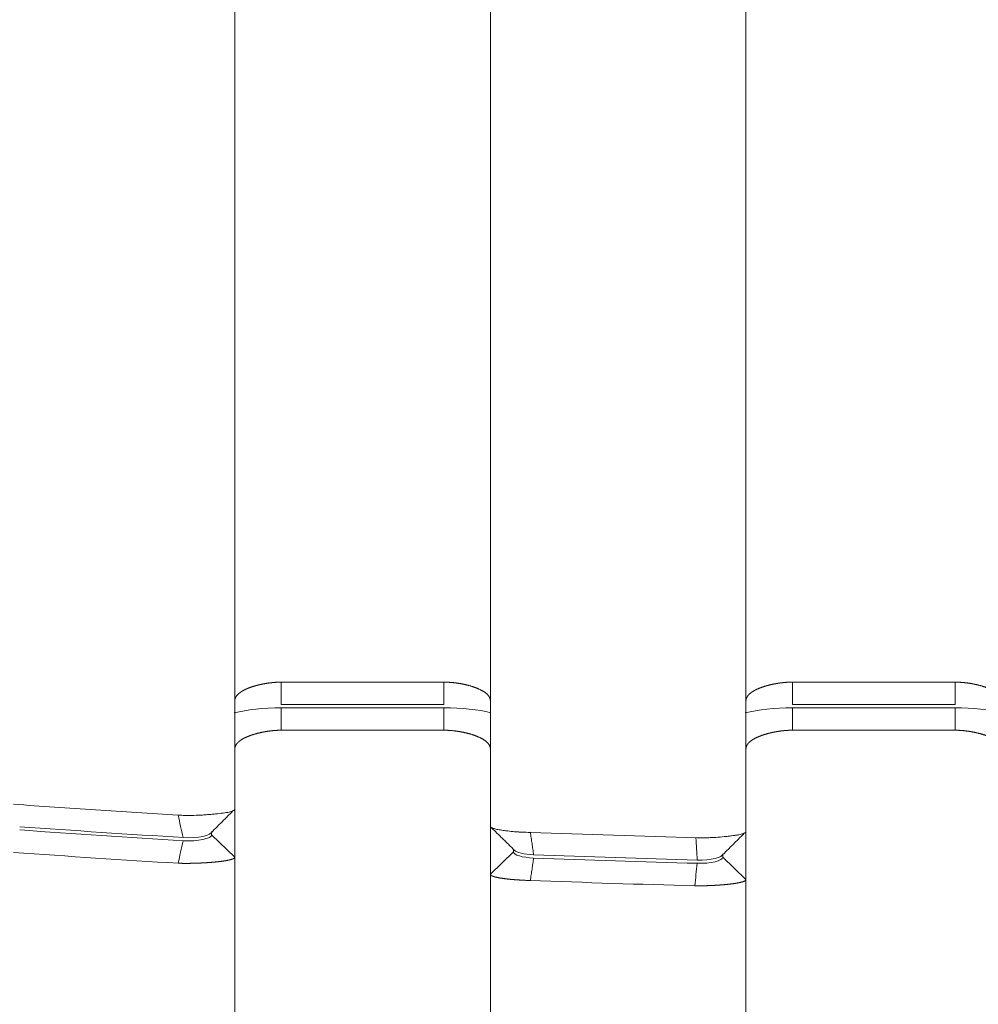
# Model space of a CAD drawing. Header units: millimetres. Extents: x 25069 to 61396, y 8621 to 21558.
# Tile 7 of 256: x 26574 to 26595, y 14600 to 14622. Entities that reach past the tile are written whole.
import ezdxf

# ---------------------------------------------------------------- set-up
doc = ezdxf.new("R2010")
doc.units = ezdxf.units.MM
doc.layers.add('9', color=7, linetype='Continuous')
doc.layers.add('dim', color=84, linetype='Continuous', lineweight=9)
doc.dimstyles.get("Standard").update_dxf_attribs({"dimtxt": 15, "dimasz": 5, "dimexe": 8, "dimexo": 5, "dimgap": 3, "dimtad": 0, "dimzin": 0, "dimdsep": 46, "dimtxsty": 'Standard', "dimblk": 'CLOSEDBLANK', "dimcen": 2, "dimclrd": 4, "dimclre": 3, "dimadec": 0, "dimazin": 0, "dimtfac": 1, "dimtofl": 0, "dimtmove": 0, "dimatfit": 3, "dimldrblk": 'CLOSEDBLANK', "dimfxl": 0, "dimtolj": 1, "dimtzin": 0, "dimarcsym": 0})

# ---------------------------------------------------------------- blocks, each defined once
blk = doc.blocks.new('_ClosedBlank')
at = {"color": 0, "linetype": 'ByBlock', "lineweight": -2}
for p, q in [((-1, 0.167), (0, 0)), ((-1, 0.167), (-1, -0.167)), ((0, 0), (-1, -0.167))]:
    blk.add_line(p, q, dxfattribs=at)
blk = doc.blocks.new('*D2')
at = {"layer": 'Defpoints', "color": 0, "lineweight": 18}
for p in [(26417.217, 15517.331), (26593.822, 15517.331), (26499.322, 14334.331)]:
    blk.add_point(p, dxfattribs=at)
at = {"layer": 'dim', "color": 3, "lineweight": -2}
for p, q in [((26593.322, 15517.331), (26416.717, 15517.331)), ((26498.822, 14334.331), (26416.717, 14334.331))]:
    blk.add_line(p, q, dxfattribs=at)
at = {"layer": 'dim', "color": 4, "lineweight": -2}
for p, q in [((26417.217, 15515.331), (26417.217, 14993.331)), ((26417.217, 14336.331), (26417.217, 14858.331))]:
    blk.add_line(p, q, dxfattribs=at)
at = {"layer": 'dim', "color": 4, "lineweight": -2, "xscale": 2, "yscale": 2, "zscale": 2}
for p, rotation in [((26417.217, 15517.331), 90), ((26417.217, 14334.331), 270)]:
    blk.add_blockref('_ClosedBlank', p, dxfattribs=dict(at, rotation=rotation))
at = {"layer": 'dim', "color": 0, "lineweight": 18, "insert": (26417.217, 14925.831), "char_height": 25, "attachment_point": 5, "rotation": 90}
blk.add_mtext('\\A1;1183.00', dxfattribs=at)

msp = doc.modelspace()

# ---------------------------------------------------------------- linework, layer by layer
at = {"layer": '9', "color": 7, "linetype": 'Continuous', "lineweight": 18}
for p, q in [((26579.072, 14676.731), (26579.072, 14604.568)), ((26584.572, 14604.199), (26584.572, 14676.731)), ((26590.072, 14676.731), (26590.072, 14604.085)), ((26580.072, 14607.298), (26583.572, 14607.298)), ((26591.072, 14607.298), (26594.572, 14607.298)), ((26583.572, 14606.815), (26580.072, 14606.815)), ((26580.072, 14606.746), (26583.572, 14606.746)), ((26580.072, 14606.263), (26580.072, 14606.746)), ((26583.572, 14606.263), (26583.572, 14606.746)), ((26594.572, 14606.815), (26591.072, 14606.815)), ((26591.072, 14606.263), (26591.072, 14606.746)), ((26591.072, 14606.746), (26594.572, 14606.746)), ((26594.572, 14606.263), (26594.572, 14606.746)), ((26583.572, 14606.263), (26580.072, 14606.263)), ((26594.572, 14606.263), (26591.072, 14606.263)), ((26579.072, 14604.568), (26579.072, 14603.532)), ((26584.572, 14603.164), (26584.572, 14604.199)), ((26578.572, 14604.015), (26578.572, 14604.067)), ((26579.072, 14603.532), (26578.572, 14604.015)), ((26590.072, 14604.085), (26590.072, 14603.05)), ((26579.072, 14603.532), (26579.072, 14485.831)), ((26584.572, 14603.164), (26585.072, 14603.647)), ((26585.072, 14603.697), (26585.072, 14603.647)), ((26589.572, 14603.533), (26589.572, 14603.584)), ((26590.072, 14603.05), (26589.572, 14603.533)), ((26584.572, 14485.831), (26584.572, 14603.164)), ((26590.072, 14603.05), (26590.072, 14485.831))]:
    msp.add_line(p, q, dxfattribs=at)
for centre, major_axis, start_param, end_param in [((26598.466, 14626.553), (89.69, 0), 4.441223, 4.481778), ((26598.431, 14626.416), (-89.429, 0), 1.299225, 1.339896), ((26598.362, 14626.455), (89.299, 0), 4.567869, 4.607625), ((26598.343, 14626.313), (-89.019, 0), 1.42604, 1.46592)]:
    msp.add_ellipse(centre, major_axis=major_axis, ratio=0.258819, start_param=start_param, end_param=end_param, dxfattribs=at)
for points, knots in [([(26579.072, 14606.896), (26579.072, 14606.898), (26579.072, 14606.902), (26579.072, 14606.908), (26579.073, 14606.914), (26579.073, 14606.92), (26579.074, 14606.926), (26579.076, 14606.932), (26579.077, 14606.938), (26579.079, 14606.944), (26579.081, 14606.95), (26579.083, 14606.955), (26579.085, 14606.961), (26579.088, 14606.967), (26579.091, 14606.972), (26579.094, 14606.978), (26579.097, 14606.983), (26579.1, 14606.989), (26579.104, 14606.994), (26579.107, 14607), (26579.111, 14607.005), (26579.115, 14607.01), (26579.12, 14607.015), (26579.124, 14607.02), (26579.129, 14607.026), (26579.133, 14607.031), (26579.138, 14607.036), (26579.144, 14607.041), (26579.149, 14607.046), (26579.154, 14607.05), (26579.16, 14607.055), (26579.166, 14607.06), (26579.172, 14607.065), (26579.178, 14607.069), (26579.184, 14607.074), (26579.19, 14607.079), (26579.197, 14607.083), (26579.203, 14607.088), (26579.21, 14607.092), (26579.217, 14607.096), (26579.224, 14607.101), (26579.231, 14607.105), (26579.238, 14607.109), (26579.246, 14607.114), (26579.253, 14607.118), (26579.261, 14607.122), (26579.268, 14607.126), (26579.276, 14607.13), (26579.284, 14607.134), (26579.292, 14607.138), (26579.3, 14607.142), (26579.308, 14607.146), (26579.317, 14607.149), (26579.325, 14607.153), (26579.334, 14607.157), (26579.342, 14607.16), (26579.351, 14607.164), (26579.359, 14607.168), (26579.368, 14607.171), (26579.377, 14607.174), (26579.386, 14607.178), (26579.395, 14607.181), (26579.404, 14607.185), (26579.413, 14607.188), (26579.422, 14607.191), (26579.431, 14607.194), (26579.441, 14607.197), (26579.45, 14607.2), (26579.459, 14607.203), (26579.469, 14607.206), (26579.478, 14607.209), (26579.487, 14607.212), (26579.497, 14607.215), (26579.507, 14607.218), (26579.516, 14607.221), (26579.526, 14607.223), (26579.535, 14607.226), (26579.545, 14607.228), (26579.555, 14607.231), (26579.564, 14607.233), (26579.574, 14607.236), (26579.584, 14607.238), (26579.594, 14607.241), (26579.603, 14607.243), (26579.613, 14607.245), (26579.623, 14607.247), (26579.633, 14607.25), (26579.643, 14607.252), (26579.652, 14607.254), (26579.662, 14607.256), (26579.672, 14607.258), (26579.682, 14607.26), (26579.692, 14607.262), (26579.701, 14607.263), (26579.711, 14607.265), (26579.721, 14607.267), (26579.731, 14607.269), (26579.74, 14607.27), (26579.75, 14607.272), (26579.76, 14607.273), (26579.77, 14607.275), (26579.779, 14607.276), (26579.789, 14607.278), (26579.798, 14607.279), (26579.808, 14607.281), (26579.818, 14607.282), (26579.827, 14607.283), (26579.837, 14607.284), (26579.846, 14607.285), (26579.856, 14607.286), (26579.865, 14607.287), (26579.875, 14607.288), (26579.884, 14607.289), (26579.893, 14607.29), (26579.903, 14607.291), (26579.912, 14607.292), (26579.921, 14607.293), (26579.93, 14607.293), (26579.94, 14607.294), (26579.949, 14607.295), (26579.958, 14607.295), (26579.967, 14607.296), (26579.976, 14607.296), (26579.985, 14607.296), (26579.994, 14607.297), (26580.002, 14607.297), (26580.011, 14607.297), (26580.02, 14607.298), (26580.029, 14607.298), (26580.037, 14607.298), (26580.046, 14607.298), (26580.055, 14607.298), (26580.063, 14607.298), (26580.069, 14607.298), (26580.072, 14607.298)], [0, 0, 0, 0, 0.010139, 0.020237, 0.030295, 0.040312, 0.050288, 0.060223, 0.070118, 0.079972, 0.089786, 0.099559, 0.109292, 0.118984, 0.128635, 0.138246, 0.147817, 0.157347, 0.166837, 0.176287, 0.185696, 0.195065, 0.204393, 0.213682, 0.22293, 0.232138, 0.241306, 0.250434, 0.259521, 0.268569, 0.277577, 0.286544, 0.295472, 0.304359, 0.313207, 0.322015, 0.330783, 0.339511, 0.3482, 0.356849, 0.365458, 0.374027, 0.382557, 0.391047, 0.399498, 0.407909, 0.416281, 0.424613, 0.432906, 0.44116, 0.449374, 0.457549, 0.465685, 0.473781, 0.481839, 0.489857, 0.497837, 0.505777, 0.513678, 0.521541, 0.529364, 0.537149, 0.544895, 0.552603, 0.560271, 0.567901, 0.575493, 0.583046, 0.59056, 0.598037, 0.605474, 0.612874, 0.620235, 0.627558, 0.634844, 0.642091, 0.6493, 0.656471, 0.663604, 0.670699, 0.677757, 0.684777, 0.691759, 0.698704, 0.705612, 0.712482, 0.719314, 0.72611, 0.732868, 0.739589, 0.746273, 0.752921, 0.759531, 0.766105, 0.772641, 0.779142, 0.785605, 0.792033, 0.798423, 0.804778, 0.811096, 0.817379, 0.823625, 0.829835, 0.83601, 0.842149, 0.848252, 0.85432, 0.860352, 0.866349, 0.872311, 0.878238, 0.88413, 0.889987, 0.895809, 0.901597, 0.90735, 0.913068, 0.918753, 0.924403, 0.930019, 0.935602, 0.941151, 0.946666, 0.952147, 0.957596, 0.963011, 0.968393, 0.973742, 0.979058, 0.984342, 0.989594, 0.994813, 1, 1, 1, 1]), ([(26583.572, 14607.298), (26583.577, 14607.298), (26583.587, 14607.298), (26583.602, 14607.298), (26583.617, 14607.298), (26583.632, 14607.297), (26583.648, 14607.297), (26583.663, 14607.296), (26583.679, 14607.295), (26583.695, 14607.294), (26583.711, 14607.293), (26583.728, 14607.292), (26583.744, 14607.291), (26583.76, 14607.289), (26583.777, 14607.288), (26583.793, 14607.286), (26583.81, 14607.284), (26583.827, 14607.282), (26583.844, 14607.279), (26583.861, 14607.277), (26583.878, 14607.274), (26583.895, 14607.272), (26583.912, 14607.269), (26583.929, 14607.266), (26583.947, 14607.263), (26583.964, 14607.259), (26583.981, 14607.256), (26583.998, 14607.252), (26584.016, 14607.249), (26584.033, 14607.245), (26584.05, 14607.241), (26584.067, 14607.236), (26584.084, 14607.232), (26584.101, 14607.228), (26584.118, 14607.223), (26584.135, 14607.218), (26584.152, 14607.213), (26584.169, 14607.208), (26584.185, 14607.203), (26584.202, 14607.198), (26584.218, 14607.192), (26584.234, 14607.186), (26584.25, 14607.181), (26584.266, 14607.175), (26584.281, 14607.169), (26584.296, 14607.162), (26584.311, 14607.156), (26584.326, 14607.149), (26584.341, 14607.143), (26584.355, 14607.136), (26584.369, 14607.129), (26584.382, 14607.122), (26584.396, 14607.115), (26584.409, 14607.107), (26584.421, 14607.1), (26584.433, 14607.092), (26584.445, 14607.084), (26584.457, 14607.076), (26584.468, 14607.068), (26584.478, 14607.06), (26584.488, 14607.051), (26584.498, 14607.043), (26584.507, 14607.034), (26584.515, 14607.025), (26584.523, 14607.016), (26584.531, 14607.007), (26584.537, 14606.997), (26584.544, 14606.988), (26584.549, 14606.978), (26584.555, 14606.969), (26584.559, 14606.959), (26584.563, 14606.949), (26584.566, 14606.938), (26584.568, 14606.928), (26584.57, 14606.917), (26584.571, 14606.907), (26584.571, 14606.9), (26584.572, 14606.896)], [0, 0, 0, 0, 0.009151, 0.018401, 0.027753, 0.037205, 0.046761, 0.056419, 0.066181, 0.076048, 0.08602, 0.096098, 0.106283, 0.116576, 0.126976, 0.137485, 0.148103, 0.158831, 0.16967, 0.180619, 0.19168, 0.202853, 0.214138, 0.225536, 0.237047, 0.248672, 0.260412, 0.272266, 0.284235, 0.29632, 0.30852, 0.320837, 0.333271, 0.345821, 0.358489, 0.371274, 0.384178, 0.3972, 0.41034, 0.4236, 0.436979, 0.450477, 0.464095, 0.477833, 0.491692, 0.505671, 0.519771, 0.533992, 0.548334, 0.562798, 0.577384, 0.592092, 0.606922, 0.621875, 0.63695, 0.652148, 0.667469, 0.682913, 0.698481, 0.714173, 0.729988, 0.745927, 0.761991, 0.778178, 0.794491, 0.810927, 0.827489, 0.844176, 0.860987, 0.877924, 0.894986, 0.912174, 0.929487, 0.946927, 0.964492, 0.982183, 1, 1, 1, 1]), ([(26590.072, 14606.896), (26590.072, 14606.898), (26590.072, 14606.902), (26590.072, 14606.908), (26590.073, 14606.914), (26590.073, 14606.92), (26590.074, 14606.926), (26590.076, 14606.932), (26590.077, 14606.938), (26590.079, 14606.944), (26590.081, 14606.95), (26590.083, 14606.955), (26590.085, 14606.961), (26590.088, 14606.967), (26590.091, 14606.972), (26590.094, 14606.978), (26590.097, 14606.983), (26590.1, 14606.989), (26590.104, 14606.994), (26590.107, 14607), (26590.111, 14607.005), (26590.115, 14607.01), (26590.12, 14607.015), (26590.124, 14607.02), (26590.129, 14607.026), (26590.133, 14607.031), (26590.138, 14607.036), (26590.144, 14607.041), (26590.149, 14607.046), (26590.154, 14607.05), (26590.16, 14607.055), (26590.166, 14607.06), (26590.172, 14607.065), (26590.178, 14607.069), (26590.184, 14607.074), (26590.19, 14607.079), (26590.197, 14607.083), (26590.203, 14607.088), (26590.21, 14607.092), (26590.217, 14607.096), (26590.224, 14607.101), (26590.231, 14607.105), (26590.238, 14607.109), (26590.246, 14607.114), (26590.253, 14607.118), (26590.261, 14607.122), (26590.268, 14607.126), (26590.276, 14607.13), (26590.284, 14607.134), (26590.292, 14607.138), (26590.3, 14607.142), (26590.308, 14607.146), (26590.317, 14607.149), (26590.325, 14607.153), (26590.334, 14607.157), (26590.342, 14607.16), (26590.351, 14607.164), (26590.359, 14607.168), (26590.368, 14607.171), (26590.377, 14607.174), (26590.386, 14607.178), (26590.395, 14607.181), (26590.404, 14607.185), (26590.413, 14607.188), (26590.422, 14607.191), (26590.431, 14607.194), (26590.441, 14607.197), (26590.45, 14607.2), (26590.459, 14607.203), (26590.469, 14607.206), (26590.478, 14607.209), (26590.487, 14607.212), (26590.497, 14607.215), (26590.507, 14607.218), (26590.516, 14607.221), (26590.526, 14607.223), (26590.535, 14607.226), (26590.545, 14607.228), (26590.555, 14607.231), (26590.564, 14607.233), (26590.574, 14607.236), (26590.584, 14607.238), (26590.594, 14607.241), (26590.603, 14607.243), (26590.613, 14607.245), (26590.623, 14607.247), (26590.633, 14607.25), (26590.643, 14607.252), (26590.652, 14607.254), (26590.662, 14607.256), (26590.672, 14607.258), (26590.682, 14607.26), (26590.692, 14607.262), (26590.701, 14607.263), (26590.711, 14607.265), (26590.721, 14607.267), (26590.731, 14607.269), (26590.74, 14607.27), (26590.75, 14607.272), (26590.76, 14607.273), (26590.77, 14607.275), (26590.779, 14607.276), (26590.789, 14607.278), (26590.798, 14607.279), (26590.808, 14607.281), (26590.818, 14607.282), (26590.827, 14607.283), (26590.837, 14607.284), (26590.846, 14607.285), (26590.856, 14607.286), (26590.865, 14607.287), (26590.875, 14607.288), (26590.884, 14607.289), (26590.893, 14607.29), (26590.903, 14607.291), (26590.912, 14607.292), (26590.921, 14607.293), (26590.93, 14607.293), (26590.94, 14607.294), (26590.949, 14607.295), (26590.958, 14607.295), (26590.967, 14607.296), (26590.976, 14607.296), (26590.985, 14607.296), (26590.994, 14607.297), (26591.002, 14607.297), (26591.011, 14607.297), (26591.02, 14607.298), (26591.029, 14607.298), (26591.037, 14607.298), (26591.046, 14607.298), (26591.055, 14607.298), (26591.063, 14607.298), (26591.069, 14607.298), (26591.072, 14607.298)], [0, 0, 0, 0, 0.010139, 0.020237, 0.030295, 0.040312, 0.050288, 0.060223, 0.070118, 0.079972, 0.089786, 0.099559, 0.109292, 0.118984, 0.128635, 0.138246, 0.147817, 0.157347, 0.166837, 0.176287, 0.185696, 0.195065, 0.204393, 0.213682, 0.22293, 0.232138, 0.241306, 0.250434, 0.259521, 0.268569, 0.277577, 0.286544, 0.295472, 0.304359, 0.313207, 0.322015, 0.330783, 0.339511, 0.3482, 0.356849, 0.365458, 0.374027, 0.382557, 0.391047, 0.399498, 0.407909, 0.416281, 0.424613, 0.432906, 0.44116, 0.449374, 0.457549, 0.465685, 0.473781, 0.481839, 0.489857, 0.497837, 0.505777, 0.513678, 0.521541, 0.529364, 0.537149, 0.544895, 0.552603, 0.560271, 0.567901, 0.575493, 0.583046, 0.59056, 0.598037, 0.605474, 0.612874, 0.620235, 0.627558, 0.634844, 0.642091, 0.6493, 0.656471, 0.663604, 0.670699, 0.677757, 0.684777, 0.691759, 0.698704, 0.705612, 0.712482, 0.719314, 0.72611, 0.732868, 0.739589, 0.746273, 0.752921, 0.759531, 0.766105, 0.772641, 0.779142, 0.785605, 0.792033, 0.798423, 0.804778, 0.811096, 0.817379, 0.823625, 0.829835, 0.83601, 0.842149, 0.848252, 0.85432, 0.860352, 0.866349, 0.872311, 0.878238, 0.88413, 0.889987, 0.895809, 0.901597, 0.90735, 0.913068, 0.918753, 0.924403, 0.930019, 0.935602, 0.941151, 0.946666, 0.952147, 0.957596, 0.963011, 0.968393, 0.973742, 0.979058, 0.984342, 0.989594, 0.994813, 1, 1, 1, 1]), ([(26594.572, 14607.298), (26594.577, 14607.298), (26594.587, 14607.298), (26594.602, 14607.298), (26594.617, 14607.298), (26594.632, 14607.297), (26594.648, 14607.297), (26594.663, 14607.296), (26594.679, 14607.295), (26594.695, 14607.294), (26594.711, 14607.293), (26594.728, 14607.292), (26594.744, 14607.291), (26594.76, 14607.289), (26594.777, 14607.288), (26594.793, 14607.286), (26594.81, 14607.284), (26594.827, 14607.282), (26594.844, 14607.279), (26594.861, 14607.277), (26594.878, 14607.274), (26594.895, 14607.272), (26594.912, 14607.269), (26594.929, 14607.266), (26594.947, 14607.263), (26594.964, 14607.259), (26594.981, 14607.256), (26594.998, 14607.252), (26595.016, 14607.249), (26595.033, 14607.245), (26595.05, 14607.241), (26595.067, 14607.236), (26595.084, 14607.232), (26595.101, 14607.228), (26595.118, 14607.223), (26595.135, 14607.218), (26595.152, 14607.213), (26595.169, 14607.208), (26595.185, 14607.203), (26595.202, 14607.198), (26595.218, 14607.192), (26595.234, 14607.186), (26595.25, 14607.181), (26595.266, 14607.175), (26595.281, 14607.169), (26595.296, 14607.162), (26595.311, 14607.156), (26595.326, 14607.149), (26595.341, 14607.143), (26595.355, 14607.136), (26595.369, 14607.129), (26595.382, 14607.122), (26595.396, 14607.115), (26595.409, 14607.107), (26595.421, 14607.1), (26595.433, 14607.092), (26595.445, 14607.084), (26595.457, 14607.076), (26595.468, 14607.068), (26595.478, 14607.06), (26595.488, 14607.051), (26595.498, 14607.043), (26595.507, 14607.034), (26595.515, 14607.025), (26595.523, 14607.016), (26595.531, 14607.007), (26595.537, 14606.997), (26595.544, 14606.988), (26595.549, 14606.978), (26595.555, 14606.969), (26595.559, 14606.959), (26595.563, 14606.949), (26595.566, 14606.938), (26595.568, 14606.928), (26595.57, 14606.917), (26595.571, 14606.907), (26595.571, 14606.9), (26595.572, 14606.896)], [0, 0, 0, 0, 0.009151, 0.018401, 0.027753, 0.037205, 0.046761, 0.056419, 0.066181, 0.076048, 0.08602, 0.096098, 0.106283, 0.116576, 0.126976, 0.137485, 0.148103, 0.158831, 0.16967, 0.180619, 0.19168, 0.202853, 0.214138, 0.225536, 0.237047, 0.248672, 0.260412, 0.272266, 0.284235, 0.29632, 0.30852, 0.320837, 0.333271, 0.345821, 0.358489, 0.371274, 0.384178, 0.3972, 0.41034, 0.4236, 0.436979, 0.450477, 0.464095, 0.477833, 0.491692, 0.505671, 0.519771, 0.533992, 0.548334, 0.562798, 0.577384, 0.592092, 0.606922, 0.621875, 0.63695, 0.652148, 0.667469, 0.682913, 0.698481, 0.714173, 0.729988, 0.745927, 0.761991, 0.778178, 0.794491, 0.810927, 0.827489, 0.844176, 0.860987, 0.877924, 0.894986, 0.912174, 0.929487, 0.946927, 0.964492, 0.982183, 1, 1, 1, 1]), ([(26580.072, 14606.263), (26580.069, 14606.263), (26580.063, 14606.263), (26580.055, 14606.263), (26580.046, 14606.263), (26580.037, 14606.263), (26580.029, 14606.263), (26580.02, 14606.262), (26580.011, 14606.262), (26580.002, 14606.262), (26579.994, 14606.262), (26579.985, 14606.261), (26579.976, 14606.261), (26579.967, 14606.26), (26579.958, 14606.26), (26579.949, 14606.259), (26579.94, 14606.259), (26579.93, 14606.258), (26579.921, 14606.257), (26579.912, 14606.257), (26579.903, 14606.256), (26579.893, 14606.255), (26579.884, 14606.254), (26579.875, 14606.253), (26579.865, 14606.252), (26579.856, 14606.251), (26579.846, 14606.25), (26579.837, 14606.249), (26579.827, 14606.248), (26579.818, 14606.247), (26579.808, 14606.245), (26579.798, 14606.244), (26579.789, 14606.243), (26579.779, 14606.241), (26579.77, 14606.24), (26579.76, 14606.238), (26579.75, 14606.237), (26579.74, 14606.235), (26579.731, 14606.233), (26579.721, 14606.232), (26579.711, 14606.23), (26579.701, 14606.228), (26579.692, 14606.226), (26579.682, 14606.224), (26579.672, 14606.223), (26579.662, 14606.221), (26579.652, 14606.219), (26579.643, 14606.216), (26579.633, 14606.214), (26579.623, 14606.212), (26579.613, 14606.21), (26579.603, 14606.208), (26579.594, 14606.205), (26579.584, 14606.203), (26579.574, 14606.201), (26579.564, 14606.198), (26579.555, 14606.196), (26579.545, 14606.193), (26579.535, 14606.191), (26579.526, 14606.188), (26579.516, 14606.185), (26579.507, 14606.182), (26579.497, 14606.18), (26579.487, 14606.177), (26579.478, 14606.174), (26579.469, 14606.171), (26579.459, 14606.168), (26579.45, 14606.165), (26579.441, 14606.162), (26579.431, 14606.159), (26579.422, 14606.156), (26579.413, 14606.153), (26579.404, 14606.149), (26579.395, 14606.146), (26579.386, 14606.143), (26579.377, 14606.139), (26579.368, 14606.136), (26579.359, 14606.132), (26579.351, 14606.129), (26579.342, 14606.125), (26579.334, 14606.121), (26579.325, 14606.118), (26579.317, 14606.114), (26579.308, 14606.11), (26579.3, 14606.106), (26579.292, 14606.103), (26579.284, 14606.099), (26579.276, 14606.095), (26579.268, 14606.091), (26579.261, 14606.087), (26579.253, 14606.082), (26579.246, 14606.078), (26579.238, 14606.074), (26579.231, 14606.07), (26579.224, 14606.066), (26579.217, 14606.061), (26579.21, 14606.057), (26579.203, 14606.052), (26579.197, 14606.048), (26579.19, 14606.043), (26579.184, 14606.039), (26579.178, 14606.034), (26579.172, 14606.029), (26579.166, 14606.025), (26579.16, 14606.02), (26579.154, 14606.015), (26579.149, 14606.01), (26579.144, 14606.005), (26579.138, 14606), (26579.133, 14605.995), (26579.129, 14605.99), (26579.124, 14605.985), (26579.12, 14605.98), (26579.115, 14605.975), (26579.111, 14605.97), (26579.107, 14605.964), (26579.104, 14605.959), (26579.1, 14605.954), (26579.097, 14605.948), (26579.094, 14605.943), (26579.091, 14605.937), (26579.088, 14605.931), (26579.085, 14605.926), (26579.083, 14605.92), (26579.081, 14605.914), (26579.079, 14605.909), (26579.077, 14605.903), (26579.076, 14605.897), (26579.074, 14605.891), (26579.073, 14605.885), (26579.073, 14605.879), (26579.072, 14605.873), (26579.072, 14605.867), (26579.072, 14605.863), (26579.072, 14605.861)], [0, 0, 0, 0, 0.005187, 0.010406, 0.015658, 0.020942, 0.026258, 0.031607, 0.036989, 0.042404, 0.047853, 0.053334, 0.058849, 0.064398, 0.069981, 0.075597, 0.081247, 0.086932, 0.09265, 0.098403, 0.104191, 0.110013, 0.11587, 0.121762, 0.127689, 0.133651, 0.139648, 0.14568, 0.151748, 0.157851, 0.16399, 0.170165, 0.176375, 0.182621, 0.188904, 0.195222, 0.201577, 0.207967, 0.214395, 0.220858, 0.227359, 0.233895, 0.240469, 0.247079, 0.253727, 0.260411, 0.267132, 0.27389, 0.280686, 0.287518, 0.294388, 0.301296, 0.308241, 0.315223, 0.322243, 0.329301, 0.336396, 0.343529, 0.3507, 0.357909, 0.365156, 0.372442, 0.379765, 0.387126, 0.394526, 0.401963, 0.40944, 0.416954, 0.424507, 0.432099, 0.439729, 0.447397, 0.455105, 0.462851, 0.470636, 0.478459, 0.486322, 0.494223, 0.502163, 0.510143, 0.518161, 0.526219, 0.534315, 0.542451, 0.550626, 0.55884, 0.567094, 0.575387, 0.583719, 0.592091, 0.600502, 0.608953, 0.617443, 0.625973, 0.634542, 0.643151, 0.6518, 0.660489, 0.669217, 0.677985, 0.686793, 0.695641, 0.704528, 0.713456, 0.722423, 0.731431, 0.740479, 0.749566, 0.758694, 0.767862, 0.77707, 0.786318, 0.795607, 0.804935, 0.814304, 0.823713, 0.833163, 0.842653, 0.852183, 0.861754, 0.871365, 0.881016, 0.890708, 0.900441, 0.910214, 0.920028, 0.929882, 0.939777, 0.949712, 0.959688, 0.969705, 0.979763, 0.989861, 1, 1, 1, 1]), ([(26584.572, 14605.861), (26584.571, 14605.864), (26584.571, 14605.872), (26584.57, 14605.882), (26584.568, 14605.893), (26584.566, 14605.903), (26584.563, 14605.913), (26584.559, 14605.923), (26584.555, 14605.933), (26584.549, 14605.943), (26584.544, 14605.953), (26584.537, 14605.962), (26584.531, 14605.971), (26584.523, 14605.981), (26584.515, 14605.99), (26584.507, 14605.999), (26584.498, 14606.007), (26584.488, 14606.016), (26584.478, 14606.024), (26584.468, 14606.033), (26584.457, 14606.041), (26584.445, 14606.049), (26584.433, 14606.057), (26584.421, 14606.064), (26584.409, 14606.072), (26584.396, 14606.079), (26584.382, 14606.087), (26584.369, 14606.094), (26584.355, 14606.101), (26584.341, 14606.108), (26584.326, 14606.114), (26584.311, 14606.121), (26584.296, 14606.127), (26584.281, 14606.133), (26584.266, 14606.139), (26584.25, 14606.145), (26584.234, 14606.151), (26584.218, 14606.157), (26584.202, 14606.162), (26584.185, 14606.168), (26584.169, 14606.173), (26584.152, 14606.178), (26584.135, 14606.183), (26584.118, 14606.188), (26584.101, 14606.192), (26584.084, 14606.197), (26584.067, 14606.201), (26584.05, 14606.205), (26584.033, 14606.209), (26584.016, 14606.213), (26583.998, 14606.217), (26583.981, 14606.221), (26583.964, 14606.224), (26583.947, 14606.227), (26583.929, 14606.23), (26583.912, 14606.234), (26583.895, 14606.236), (26583.878, 14606.239), (26583.861, 14606.242), (26583.844, 14606.244), (26583.827, 14606.246), (26583.81, 14606.248), (26583.793, 14606.25), (26583.777, 14606.252), (26583.76, 14606.254), (26583.744, 14606.255), (26583.728, 14606.257), (26583.711, 14606.258), (26583.695, 14606.259), (26583.679, 14606.26), (26583.663, 14606.261), (26583.648, 14606.262), (26583.632, 14606.262), (26583.617, 14606.262), (26583.602, 14606.263), (26583.587, 14606.263), (26583.577, 14606.263), (26583.572, 14606.263)], [0, 0, 0, 0, 0.017817, 0.035508, 0.053073, 0.070513, 0.087826, 0.105014, 0.122076, 0.139013, 0.155824, 0.172511, 0.189073, 0.205509, 0.221822, 0.238009, 0.254073, 0.270012, 0.285827, 0.301519, 0.317087, 0.332531, 0.347852, 0.36305, 0.378125, 0.393078, 0.407908, 0.422616, 0.437202, 0.451666, 0.466008, 0.480229, 0.494329, 0.508308, 0.522167, 0.535905, 0.549523, 0.563021, 0.5764, 0.58966, 0.6028, 0.615822, 0.628726, 0.641511, 0.654179, 0.666729, 0.679163, 0.69148, 0.70368, 0.715765, 0.727734, 0.739588, 0.751328, 0.762953, 0.774464, 0.785862, 0.797147, 0.80832, 0.819381, 0.83033, 0.841169, 0.851897, 0.862515, 0.873024, 0.883424, 0.893717, 0.903902, 0.91398, 0.923952, 0.933819, 0.943581, 0.953239, 0.962795, 0.972247, 0.981599, 0.990849, 1, 1, 1, 1]), ([(26591.072, 14606.263), (26591.069, 14606.263), (26591.063, 14606.263), (26591.055, 14606.263), (26591.046, 14606.263), (26591.037, 14606.263), (26591.029, 14606.263), (26591.02, 14606.262), (26591.011, 14606.262), (26591.002, 14606.262), (26590.994, 14606.262), (26590.985, 14606.261), (26590.976, 14606.261), (26590.967, 14606.26), (26590.958, 14606.26), (26590.949, 14606.259), (26590.94, 14606.259), (26590.93, 14606.258), (26590.921, 14606.257), (26590.912, 14606.257), (26590.903, 14606.256), (26590.893, 14606.255), (26590.884, 14606.254), (26590.875, 14606.253), (26590.865, 14606.252), (26590.856, 14606.251), (26590.846, 14606.25), (26590.837, 14606.249), (26590.827, 14606.248), (26590.818, 14606.247), (26590.808, 14606.245), (26590.798, 14606.244), (26590.789, 14606.243), (26590.779, 14606.241), (26590.77, 14606.24), (26590.76, 14606.238), (26590.75, 14606.237), (26590.74, 14606.235), (26590.731, 14606.233), (26590.721, 14606.232), (26590.711, 14606.23), (26590.701, 14606.228), (26590.692, 14606.226), (26590.682, 14606.224), (26590.672, 14606.223), (26590.662, 14606.221), (26590.652, 14606.219), (26590.643, 14606.216), (26590.633, 14606.214), (26590.623, 14606.212), (26590.613, 14606.21), (26590.603, 14606.208), (26590.594, 14606.205), (26590.584, 14606.203), (26590.574, 14606.201), (26590.564, 14606.198), (26590.555, 14606.196), (26590.545, 14606.193), (26590.535, 14606.191), (26590.526, 14606.188), (26590.516, 14606.185), (26590.507, 14606.182), (26590.497, 14606.18), (26590.487, 14606.177), (26590.478, 14606.174), (26590.469, 14606.171), (26590.459, 14606.168), (26590.45, 14606.165), (26590.441, 14606.162), (26590.431, 14606.159), (26590.422, 14606.156), (26590.413, 14606.153), (26590.404, 14606.149), (26590.395, 14606.146), (26590.386, 14606.143), (26590.377, 14606.139), (26590.368, 14606.136), (26590.359, 14606.132), (26590.351, 14606.129), (26590.342, 14606.125), (26590.334, 14606.121), (26590.325, 14606.118), (26590.317, 14606.114), (26590.308, 14606.11), (26590.3, 14606.106), (26590.292, 14606.103), (26590.284, 14606.099), (26590.276, 14606.095), (26590.268, 14606.091), (26590.261, 14606.087), (26590.253, 14606.082), (26590.246, 14606.078), (26590.238, 14606.074), (26590.231, 14606.07), (26590.224, 14606.066), (26590.217, 14606.061), (26590.21, 14606.057), (26590.203, 14606.052), (26590.197, 14606.048), (26590.19, 14606.043), (26590.184, 14606.039), (26590.178, 14606.034), (26590.172, 14606.029), (26590.166, 14606.025), (26590.16, 14606.02), (26590.154, 14606.015), (26590.149, 14606.01), (26590.144, 14606.005), (26590.138, 14606), (26590.133, 14605.995), (26590.129, 14605.99), (26590.124, 14605.985), (26590.12, 14605.98), (26590.115, 14605.975), (26590.111, 14605.97), (26590.107, 14605.964), (26590.104, 14605.959), (26590.1, 14605.954), (26590.097, 14605.948), (26590.094, 14605.943), (26590.091, 14605.937), (26590.088, 14605.931), (26590.085, 14605.926), (26590.083, 14605.92), (26590.081, 14605.914), (26590.079, 14605.909), (26590.077, 14605.903), (26590.076, 14605.897), (26590.074, 14605.891), (26590.073, 14605.885), (26590.073, 14605.879), (26590.072, 14605.873), (26590.072, 14605.867), (26590.072, 14605.863), (26590.072, 14605.861)], [0, 0, 0, 0, 0.005187, 0.010406, 0.015658, 0.020942, 0.026258, 0.031607, 0.036989, 0.042404, 0.047853, 0.053334, 0.058849, 0.064398, 0.069981, 0.075597, 0.081247, 0.086932, 0.09265, 0.098403, 0.104191, 0.110013, 0.11587, 0.121762, 0.127689, 0.133651, 0.139648, 0.14568, 0.151748, 0.157851, 0.16399, 0.170165, 0.176375, 0.182621, 0.188904, 0.195222, 0.201577, 0.207967, 0.214395, 0.220858, 0.227359, 0.233895, 0.240469, 0.247079, 0.253727, 0.260411, 0.267132, 0.27389, 0.280686, 0.287518, 0.294388, 0.301296, 0.308241, 0.315223, 0.322243, 0.329301, 0.336396, 0.343529, 0.3507, 0.357909, 0.365156, 0.372442, 0.379765, 0.387126, 0.394526, 0.401963, 0.40944, 0.416954, 0.424507, 0.432099, 0.439729, 0.447397, 0.455105, 0.462851, 0.470636, 0.478459, 0.486322, 0.494223, 0.502163, 0.510143, 0.518161, 0.526219, 0.534315, 0.542451, 0.550626, 0.55884, 0.567094, 0.575387, 0.583719, 0.592091, 0.600502, 0.608953, 0.617443, 0.625973, 0.634542, 0.643151, 0.6518, 0.660489, 0.669217, 0.677985, 0.686793, 0.695641, 0.704528, 0.713456, 0.722423, 0.731431, 0.740479, 0.749566, 0.758694, 0.767862, 0.77707, 0.786318, 0.795607, 0.804935, 0.814304, 0.823713, 0.833163, 0.842653, 0.852183, 0.861754, 0.871365, 0.881016, 0.890708, 0.900441, 0.910214, 0.920028, 0.929882, 0.939777, 0.949712, 0.959688, 0.969705, 0.979763, 0.989861, 1, 1, 1, 1]), ([(26595.572, 14605.861), (26595.571, 14605.864), (26595.571, 14605.872), (26595.57, 14605.882), (26595.568, 14605.893), (26595.566, 14605.903), (26595.563, 14605.913), (26595.559, 14605.923), (26595.555, 14605.933), (26595.549, 14605.943), (26595.544, 14605.953), (26595.537, 14605.962), (26595.531, 14605.971), (26595.523, 14605.981), (26595.515, 14605.99), (26595.507, 14605.999), (26595.498, 14606.007), (26595.488, 14606.016), (26595.478, 14606.024), (26595.468, 14606.033), (26595.457, 14606.041), (26595.445, 14606.049), (26595.433, 14606.057), (26595.421, 14606.064), (26595.409, 14606.072), (26595.396, 14606.079), (26595.382, 14606.087), (26595.369, 14606.094), (26595.355, 14606.101), (26595.341, 14606.108), (26595.326, 14606.114), (26595.311, 14606.121), (26595.296, 14606.127), (26595.281, 14606.133), (26595.266, 14606.139), (26595.25, 14606.145), (26595.234, 14606.151), (26595.218, 14606.157), (26595.202, 14606.162), (26595.185, 14606.168), (26595.169, 14606.173), (26595.152, 14606.178), (26595.135, 14606.183), (26595.118, 14606.188), (26595.101, 14606.192), (26595.084, 14606.197), (26595.067, 14606.201), (26595.05, 14606.205), (26595.033, 14606.209), (26595.016, 14606.213), (26594.998, 14606.217), (26594.981, 14606.221), (26594.964, 14606.224), (26594.947, 14606.227), (26594.929, 14606.23), (26594.912, 14606.234), (26594.895, 14606.236), (26594.878, 14606.239), (26594.861, 14606.242), (26594.844, 14606.244), (26594.827, 14606.246), (26594.81, 14606.248), (26594.793, 14606.25), (26594.777, 14606.252), (26594.76, 14606.254), (26594.744, 14606.255), (26594.728, 14606.257), (26594.711, 14606.258), (26594.695, 14606.259), (26594.679, 14606.26), (26594.663, 14606.261), (26594.648, 14606.262), (26594.632, 14606.262), (26594.617, 14606.262), (26594.602, 14606.263), (26594.587, 14606.263), (26594.577, 14606.263), (26594.572, 14606.263)], [0, 0, 0, 0, 0.017817, 0.035508, 0.053073, 0.070513, 0.087826, 0.105014, 0.122076, 0.139013, 0.155824, 0.172511, 0.189073, 0.205509, 0.221822, 0.238009, 0.254073, 0.270012, 0.285827, 0.301519, 0.317087, 0.332531, 0.347852, 0.36305, 0.378125, 0.393078, 0.407908, 0.422616, 0.437202, 0.451666, 0.466008, 0.480229, 0.494329, 0.508308, 0.522167, 0.535905, 0.549523, 0.563021, 0.5764, 0.58966, 0.6028, 0.615822, 0.628726, 0.641511, 0.654179, 0.666729, 0.679163, 0.69148, 0.70368, 0.715765, 0.727734, 0.739588, 0.751328, 0.762953, 0.774464, 0.785862, 0.797147, 0.80832, 0.819381, 0.83033, 0.841169, 0.851897, 0.862515, 0.873024, 0.883424, 0.893717, 0.903902, 0.91398, 0.923952, 0.933819, 0.943581, 0.953239, 0.962795, 0.972247, 0.981599, 0.990849, 1, 1, 1, 1]), ([(26577.85, 14604.437), (26577.887, 14604.435), (26577.924, 14604.433), (26577.999, 14604.431), (26578.036, 14604.43), (26578.15, 14604.43), (26578.224, 14604.432), (26578.316, 14604.436), (26578.334, 14604.437), (26578.37, 14604.439), (26578.388, 14604.44), (26578.441, 14604.444), (26578.51, 14604.449), (26578.575, 14604.454), (26578.638, 14604.46), (26578.669, 14604.463), (26578.756, 14604.473), (26578.809, 14604.479), (26578.878, 14604.49), (26578.9, 14604.493), (26578.94, 14604.5), (26578.975, 14604.508), (26579.004, 14604.516), (26579.028, 14604.525), (26579.039, 14604.529), (26579.063, 14604.544), (26579.072, 14604.555), (26579.072, 14604.568)], [0, 0, 0, 0, 0.0625, 0.0625, 0.125, 0.125, 0.25, 0.25, 0.28125, 0.28125, 0.3125, 0.3125, 0.375, 0.4375, 0.4375, 0.5, 0.5, 0.625, 0.625, 0.6875, 0.6875, 0.75, 0.8125, 0.8125, 0.875, 0.875, 1, 1, 1, 1]), ([(26584.572, 14604.199), (26584.572, 14604.194), (26584.574, 14604.188), (26584.578, 14604.181), (26584.582, 14604.177), (26584.585, 14604.175), (26584.598, 14604.166), (26584.614, 14604.158), (26584.645, 14604.148), (26584.656, 14604.144), (26584.682, 14604.138), (26584.696, 14604.134), (26584.742, 14604.125), (26584.777, 14604.119), (26584.835, 14604.11), (26584.856, 14604.107), (26584.888, 14604.102), (26584.899, 14604.101), (26584.921, 14604.098), (26584.933, 14604.097), (26584.991, 14604.09), (26585.04, 14604.085), (26585.119, 14604.078), (26585.145, 14604.076), (26585.187, 14604.074), (26585.201, 14604.073), (26585.229, 14604.071), (26585.243, 14604.071), (26585.314, 14604.068), (26585.373, 14604.066), (26585.432, 14604.066)], [0, 0, 0, 0, 0.0625, 0.09375, 0.09375, 0.125, 0.125, 0.25, 0.25, 0.3125, 0.3125, 0.375, 0.375, 0.5, 0.5, 0.5625, 0.5625, 0.59375, 0.59375, 0.625, 0.625, 0.75, 0.75, 0.8125, 0.8125, 0.84375, 0.84375, 0.875, 0.875, 1, 1, 1, 1]), ([(26589.021, 14603.95), (26589.089, 14603.948), (26589.157, 14603.949), (26589.241, 14603.951), (26589.257, 14603.951), (26589.291, 14603.952), (26589.307, 14603.953), (26589.357, 14603.955), (26589.389, 14603.957), (26589.484, 14603.963), (26589.545, 14603.968), (26589.617, 14603.975), (26589.631, 14603.976), (26589.659, 14603.979), (26589.7, 14603.983), (26589.763, 14603.991), (26589.81, 14603.997), (26589.843, 14604.002), (26589.853, 14604.004), (26589.874, 14604.007), (26589.884, 14604.008), (26589.932, 14604.017), (26589.965, 14604.024), (26589.998, 14604.033), (26590.004, 14604.035), (26590.016, 14604.039), (26590.021, 14604.041), (26590.036, 14604.047), (26590.045, 14604.051), (26590.065, 14604.064), (26590.072, 14604.074), (26590.072, 14604.085)], [0, 0, 0, 0, 0.125, 0.125, 0.15625, 0.15625, 0.1875, 0.1875, 0.25, 0.25, 0.375, 0.375, 0.40625, 0.40625, 0.4375, 0.5, 0.5625, 0.5625, 0.59375, 0.59375, 0.625, 0.625, 0.75, 0.75, 0.78125, 0.78125, 0.8125, 0.8125, 0.875, 0.875, 1, 1, 1, 1]), ([(26579.072, 14603.532), (26579.072, 14603.532), (26579.071, 14603.53), (26579.071, 14603.528), (26579.071, 14603.526), (26579.07, 14603.524), (26579.069, 14603.522), (26579.067, 14603.52), (26579.066, 14603.518), (26579.064, 14603.516), (26579.062, 14603.514), (26579.06, 14603.512), (26579.057, 14603.51), (26579.055, 14603.508), (26579.052, 14603.506), (26579.049, 14603.505), (26579.045, 14603.503), (26579.042, 14603.501), (26579.038, 14603.499), (26579.034, 14603.497), (26579.03, 14603.495), (26579.026, 14603.494), (26579.021, 14603.492), (26579.017, 14603.49), (26579.012, 14603.488), (26579.007, 14603.487), (26579.002, 14603.485), (26578.996, 14603.483), (26578.991, 14603.482), (26578.985, 14603.48), (26578.979, 14603.478), (26578.973, 14603.477), (26578.966, 14603.475), (26578.96, 14603.474), (26578.953, 14603.472), (26578.947, 14603.471), (26578.94, 14603.469), (26578.933, 14603.468), (26578.926, 14603.466), (26578.918, 14603.465), (26578.911, 14603.463), (26578.903, 14603.462), (26578.895, 14603.46), (26578.888, 14603.459), (26578.88, 14603.457), (26578.872, 14603.456), (26578.863, 14603.455), (26578.855, 14603.453), (26578.846, 14603.452), (26578.838, 14603.451), (26578.829, 14603.449), (26578.82, 14603.448), (26578.812, 14603.447), (26578.803, 14603.446), (26578.793, 14603.444), (26578.784, 14603.443), (26578.775, 14603.442), (26578.766, 14603.441), (26578.756, 14603.44), (26578.747, 14603.438), (26578.737, 14603.437), (26578.727, 14603.436), (26578.718, 14603.435), (26578.708, 14603.434), (26578.698, 14603.433), (26578.688, 14603.432), (26578.678, 14603.431), (26578.668, 14603.43), (26578.658, 14603.429), (26578.647, 14603.428), (26578.637, 14603.427), (26578.627, 14603.426), (26578.616, 14603.425), (26578.606, 14603.424), (26578.596, 14603.423), (26578.585, 14603.422), (26578.575, 14603.421), (26578.564, 14603.421), (26578.553, 14603.42), (26578.543, 14603.419), (26578.532, 14603.418), (26578.521, 14603.417), (26578.511, 14603.417), (26578.5, 14603.416), (26578.489, 14603.415), (26578.479, 14603.414), (26578.468, 14603.414), (26578.457, 14603.413), (26578.446, 14603.412), (26578.435, 14603.412), (26578.425, 14603.411), (26578.414, 14603.41), (26578.403, 14603.41), (26578.392, 14603.409), (26578.381, 14603.409), (26578.371, 14603.408), (26578.36, 14603.407), (26578.349, 14603.407), (26578.338, 14603.406), (26578.327, 14603.406), (26578.317, 14603.405), (26578.306, 14603.405), (26578.295, 14603.405), (26578.284, 14603.404), (26578.274, 14603.404), (26578.263, 14603.403), (26578.252, 14603.403), (26578.242, 14603.403), (26578.231, 14603.402), (26578.221, 14603.402), (26578.21, 14603.402), (26578.2, 14603.401), (26578.189, 14603.401), (26578.179, 14603.401), (26578.168, 14603.401), (26578.158, 14603.4), (26578.147, 14603.4), (26578.137, 14603.4), (26578.127, 14603.4), (26578.117, 14603.4), (26578.106, 14603.399), (26578.096, 14603.399), (26578.086, 14603.399), (26578.076, 14603.399), (26578.066, 14603.399), (26578.056, 14603.399), (26578.046, 14603.399), (26578.036, 14603.399), (26578.027, 14603.399), (26578.017, 14603.399), (26578.007, 14603.399), (26577.997, 14603.399), (26577.988, 14603.399), (26577.978, 14603.399), (26577.969, 14603.399), (26577.959, 14603.399), (26577.95, 14603.399), (26577.94, 14603.399), (26577.931, 14603.4), (26577.922, 14603.4), (26577.913, 14603.4), (26577.904, 14603.4), (26577.895, 14603.4), (26577.886, 14603.401), (26577.877, 14603.401), (26577.868, 14603.401), (26577.859, 14603.401), (26577.853, 14603.402), (26577.85, 14603.402)], [0, 0, 0, 0, 0.00875, 0.017473, 0.02617, 0.03484, 0.043484, 0.052101, 0.060692, 0.069256, 0.077794, 0.086305, 0.094791, 0.103249, 0.111681, 0.120087, 0.128466, 0.136819, 0.145146, 0.153446, 0.161719, 0.169967, 0.178187, 0.186382, 0.19455, 0.202691, 0.210807, 0.218896, 0.226958, 0.234994, 0.243004, 0.250987, 0.258944, 0.266875, 0.27478, 0.282658, 0.290509, 0.298335, 0.306134, 0.313906, 0.321653, 0.329373, 0.337067, 0.344734, 0.352375, 0.35999, 0.367579, 0.375141, 0.382677, 0.390187, 0.39767, 0.405128, 0.412559, 0.419963, 0.427342, 0.434694, 0.44202, 0.44932, 0.456594, 0.463841, 0.471063, 0.478258, 0.485427, 0.492569, 0.499686, 0.506776, 0.51384, 0.520878, 0.52789, 0.534876, 0.541836, 0.548769, 0.555677, 0.562558, 0.569413, 0.576242, 0.583045, 0.589822, 0.596573, 0.603298, 0.609997, 0.61667, 0.623316, 0.629937, 0.636532, 0.6431, 0.649643, 0.656159, 0.66265, 0.669115, 0.675553, 0.681966, 0.688353, 0.694714, 0.701049, 0.707358, 0.713641, 0.719898, 0.726129, 0.732335, 0.738514, 0.744668, 0.750796, 0.756898, 0.762974, 0.769025, 0.775049, 0.781048, 0.787021, 0.792968, 0.79889, 0.804786, 0.810656, 0.8165, 0.822318, 0.828111, 0.833878, 0.83962, 0.845336, 0.851026, 0.856691, 0.86233, 0.867943, 0.873531, 0.879093, 0.88463, 0.890141, 0.895626, 0.901086, 0.906521, 0.91193, 0.917313, 0.922672, 0.928004, 0.933311, 0.938593, 0.94385, 0.949081, 0.954287, 0.959467, 0.964622, 0.969752, 0.974856, 0.979935, 0.984989, 0.990018, 0.995022, 1, 1, 1, 1]), ([(26585.432, 14603.031), (26585.427, 14603.031), (26585.417, 14603.031), (26585.402, 14603.031), (26585.386, 14603.032), (26585.371, 14603.032), (26585.355, 14603.033), (26585.339, 14603.033), (26585.323, 14603.034), (26585.307, 14603.035), (26585.291, 14603.035), (26585.275, 14603.036), (26585.258, 14603.037), (26585.242, 14603.038), (26585.225, 14603.039), (26585.209, 14603.04), (26585.192, 14603.041), (26585.175, 14603.042), (26585.158, 14603.043), (26585.141, 14603.044), (26585.124, 14603.045), (26585.107, 14603.046), (26585.091, 14603.048), (26585.074, 14603.049), (26585.057, 14603.051), (26585.04, 14603.052), (26585.023, 14603.054), (26585.006, 14603.055), (26584.99, 14603.057), (26584.973, 14603.059), (26584.956, 14603.06), (26584.94, 14603.062), (26584.924, 14603.064), (26584.908, 14603.066), (26584.892, 14603.068), (26584.876, 14603.07), (26584.86, 14603.072), (26584.845, 14603.074), (26584.83, 14603.077), (26584.815, 14603.079), (26584.8, 14603.081), (26584.785, 14603.083), (26584.771, 14603.086), (26584.758, 14603.088), (26584.744, 14603.091), (26584.731, 14603.093), (26584.718, 14603.096), (26584.706, 14603.099), (26584.694, 14603.101), (26584.682, 14603.104), (26584.671, 14603.107), (26584.661, 14603.11), (26584.651, 14603.113), (26584.641, 14603.116), (26584.632, 14603.119), (26584.624, 14603.122), (26584.616, 14603.125), (26584.608, 14603.128), (26584.602, 14603.132), (26584.595, 14603.135), (26584.59, 14603.138), (26584.585, 14603.142), (26584.581, 14603.145), (26584.578, 14603.149), (26584.575, 14603.152), (26584.573, 14603.156), (26584.572, 14603.16), (26584.572, 14603.162), (26584.572, 14603.164)], [0, 0, 0, 0, 0.010613, 0.021364, 0.032254, 0.043282, 0.054448, 0.065753, 0.077197, 0.088779, 0.1005, 0.11236, 0.12436, 0.136498, 0.148775, 0.161192, 0.173748, 0.186444, 0.199278, 0.212253, 0.225367, 0.238621, 0.252014, 0.265547, 0.27922, 0.293033, 0.306986, 0.321078, 0.335311, 0.349684, 0.364197, 0.37885, 0.393643, 0.408577, 0.42365, 0.438865, 0.454219, 0.469714, 0.485349, 0.501125, 0.517041, 0.533098, 0.549296, 0.565634, 0.582112, 0.598732, 0.615492, 0.632393, 0.649434, 0.666617, 0.68394, 0.701404, 0.719008, 0.736754, 0.754641, 0.772668, 0.790837, 0.809146, 0.827597, 0.846188, 0.864921, 0.883795, 0.902809, 0.921965, 0.941262, 0.9607, 0.98028, 1, 1, 1, 1]), ([(26590.072, 14603.05), (26590.072, 14603.049), (26590.071, 14603.048), (26590.071, 14603.046), (26590.07, 14603.044), (26590.07, 14603.041), (26590.068, 14603.039), (26590.067, 14603.037), (26590.065, 14603.035), (26590.063, 14603.033), (26590.061, 14603.031), (26590.059, 14603.029), (26590.056, 14603.027), (26590.053, 14603.025), (26590.05, 14603.023), (26590.047, 14603.021), (26590.043, 14603.019), (26590.04, 14603.017), (26590.036, 14603.016), (26590.032, 14603.014), (26590.027, 14603.012), (26590.023, 14603.01), (26590.018, 14603.008), (26590.013, 14603.006), (26590.008, 14603.005), (26590.002, 14603.003), (26589.997, 14603.001), (26589.991, 14602.999), (26589.985, 14602.998), (26589.979, 14602.996), (26589.973, 14602.994), (26589.966, 14602.993), (26589.96, 14602.991), (26589.953, 14602.989), (26589.946, 14602.988), (26589.939, 14602.986), (26589.931, 14602.985), (26589.924, 14602.983), (26589.917, 14602.982), (26589.909, 14602.98), (26589.901, 14602.978), (26589.893, 14602.977), (26589.885, 14602.976), (26589.877, 14602.974), (26589.868, 14602.973), (26589.86, 14602.971), (26589.851, 14602.97), (26589.843, 14602.969), (26589.834, 14602.967), (26589.825, 14602.966), (26589.816, 14602.964), (26589.807, 14602.963), (26589.797, 14602.962), (26589.788, 14602.961), (26589.779, 14602.959), (26589.769, 14602.958), (26589.76, 14602.957), (26589.75, 14602.956), (26589.74, 14602.955), (26589.73, 14602.953), (26589.721, 14602.952), (26589.711, 14602.951), (26589.701, 14602.95), (26589.69, 14602.949), (26589.68, 14602.948), (26589.67, 14602.947), (26589.66, 14602.946), (26589.65, 14602.945), (26589.639, 14602.944), (26589.629, 14602.943), (26589.618, 14602.942), (26589.608, 14602.941), (26589.597, 14602.94), (26589.587, 14602.939), (26589.576, 14602.938), (26589.566, 14602.937), (26589.555, 14602.936), (26589.544, 14602.936), (26589.534, 14602.935), (26589.523, 14602.934), (26589.512, 14602.933), (26589.501, 14602.932), (26589.491, 14602.932), (26589.48, 14602.931), (26589.469, 14602.93), (26589.458, 14602.929), (26589.447, 14602.929), (26589.437, 14602.928), (26589.426, 14602.927), (26589.415, 14602.927), (26589.404, 14602.926), (26589.394, 14602.926), (26589.383, 14602.925), (26589.372, 14602.925), (26589.361, 14602.924), (26589.351, 14602.923), (26589.34, 14602.923), (26589.329, 14602.922), (26589.319, 14602.922), (26589.308, 14602.922), (26589.297, 14602.921), (26589.287, 14602.921), (26589.276, 14602.92), (26589.266, 14602.92), (26589.255, 14602.92), (26589.245, 14602.919), (26589.234, 14602.919), (26589.224, 14602.919), (26589.214, 14602.918), (26589.203, 14602.918), (26589.193, 14602.918), (26589.183, 14602.917), (26589.173, 14602.917), (26589.163, 14602.917), (26589.152, 14602.917), (26589.142, 14602.917), (26589.132, 14602.917), (26589.122, 14602.916), (26589.113, 14602.916), (26589.103, 14602.916), (26589.093, 14602.916), (26589.083, 14602.916), (26589.073, 14602.916), (26589.064, 14602.916), (26589.054, 14602.916), (26589.045, 14602.916), (26589.035, 14602.916), (26589.026, 14602.916), (26589.016, 14602.916), (26589.007, 14602.916), (26588.998, 14602.916), (26588.989, 14602.916), (26588.98, 14602.917), (26588.973, 14602.917), (26588.97, 14602.917)], [0, 0, 0, 0, 0.009755, 0.019477, 0.029166, 0.038821, 0.048442, 0.05803, 0.067584, 0.077105, 0.086592, 0.096046, 0.105466, 0.114853, 0.124206, 0.133526, 0.142813, 0.152065, 0.161285, 0.170471, 0.179623, 0.188742, 0.197828, 0.20688, 0.215898, 0.224884, 0.233835, 0.242754, 0.251639, 0.26049, 0.269308, 0.278093, 0.286844, 0.295562, 0.304246, 0.312897, 0.321515, 0.330099, 0.33865, 0.347168, 0.355652, 0.364103, 0.37252, 0.380905, 0.389255, 0.397573, 0.405857, 0.414108, 0.422325, 0.43051, 0.438661, 0.446778, 0.454863, 0.462914, 0.470932, 0.478916, 0.486868, 0.494786, 0.50267, 0.510522, 0.51834, 0.526125, 0.533877, 0.541596, 0.549282, 0.556934, 0.564553, 0.572139, 0.579692, 0.587212, 0.594698, 0.602152, 0.609572, 0.616959, 0.624313, 0.631634, 0.638922, 0.646176, 0.653398, 0.660587, 0.667742, 0.674865, 0.681954, 0.689011, 0.696034, 0.703024, 0.709982, 0.716906, 0.723798, 0.730656, 0.737482, 0.744274, 0.751034, 0.757761, 0.764455, 0.771116, 0.777744, 0.784339, 0.790901, 0.797431, 0.803928, 0.810392, 0.816823, 0.823221, 0.829586, 0.835919, 0.842219, 0.848487, 0.854721, 0.860923, 0.867092, 0.873229, 0.879332, 0.885404, 0.891442, 0.897448, 0.903422, 0.909362, 0.915271, 0.921146, 0.92699, 0.9328, 0.938578, 0.944324, 0.950037, 0.955718, 0.961367, 0.966983, 0.972566, 0.978118, 0.983637, 0.989123, 0.994578, 1, 1, 1, 1])]:
    msp.add_open_spline(points, degree=3, knots=knots, dxfattribs=at)
for points, degree in [([(26580.072, 14606.815), (26580.072, 14607.298)], 1), ([(26583.572, 14606.815), (26583.572, 14606.976), (26583.572, 14607.137), (26583.572, 14607.298)], 3), ([(26591.072, 14606.815), (26591.072, 14607.298)], 1), ([(26594.572, 14606.815), (26594.572, 14606.976), (26594.572, 14607.137), (26594.572, 14607.298)], 3), ([(26579.057, 14606.639), (26579.33, 14606.706), (26579.691, 14606.748), (26580.072, 14606.746)], 3), ([(26583.572, 14606.746), (26583.95, 14606.748), (26584.31, 14606.707), (26584.583, 14606.639)], 3), ([(26590.057, 14606.639), (26590.33, 14606.706), (26590.691, 14606.748), (26591.072, 14606.746)], 3), ([(26594.572, 14606.746), (26594.95, 14606.748), (26595.31, 14606.707), (26595.583, 14606.639)], 3), ([(26574.312, 14604.671), (26574.899, 14604.629), (26576.075, 14604.548), (26577.257, 14604.473), (26577.85, 14604.437)], 3), ([(26577.961, 14603.955), (26577.924, 14604.115), (26577.887, 14604.276), (26577.85, 14604.437)], 3), ([(26578.544, 14604.04), (26579.039, 14604.535)], 1), ([(26584.577, 14604.182), (26584.832, 14603.935), (26585.086, 14603.683)], 2), ([(26578.572, 14604.085), (26578.582, 14604.002), (26578.263, 14603.933), (26577.965, 14603.954)], 3), ([(26577.965, 14603.884), (26578.263, 14603.864), (26578.582, 14603.933), (26578.572, 14604.015)], 3), ([(26585.432, 14604.067), (26586.625, 14604.022), (26587.822, 14603.983), (26589.021, 14603.951)], 3), ([(26585.502, 14603.583), (26585.432, 14604.066)], 1), ([(26589.021, 14603.469), (26589.013, 14603.629), (26589.004, 14603.79), (26588.996, 14603.951)], 3), ([(26589.546, 14603.559), (26590.043, 14604.054)], 1), ([(26577.85, 14603.401), (26577.887, 14603.563), (26577.924, 14603.724), (26577.961, 14603.885)], 3), ([(26577.85, 14603.401), (26576.665, 14603.473), (26575.485, 14603.551), (26574.312, 14603.635)], 3), ([(26585.072, 14603.647), (26585.067, 14603.582), (26585.261, 14603.522), (26585.501, 14603.514)], 3), ([(26585.501, 14603.583), (26585.302, 14603.59), (26585.134, 14603.632), (26585.086, 14603.683)], 3), ([(26585.432, 14603.031), (26585.502, 14603.514)], 1), ([(26589.572, 14603.602), (26589.58, 14603.526), (26589.306, 14603.459), (26589.024, 14603.469)], 3), ([(26589.024, 14603.4), (26589.306, 14603.39), (26589.58, 14603.457), (26589.572, 14603.533)], 3), ([(26588.97, 14602.917), (26588.987, 14603.078), (26589.004, 14603.239), (26589.021, 14603.4)], 3), ([(26588.97, 14602.916), (26587.788, 14602.948), (26586.609, 14602.986), (26585.432, 14603.031)], 3)]:
    msp.add_open_spline(points, degree=degree, dxfattribs=at)

# ---------------------------------------------------------------- dimensions: what is measured, and where the dimension line sits
at = {"layer": 'dim', "lineweight": 18}
dim = msp.add_linear_dim(base=(26417.217, 15517.331), p1=(26499.322, 14334.331), p2=(26593.822, 15517.331), angle=90, dimstyle='Standard', override={"dimtxt": 25, "dimasz": 2, "dimexe": 0.49975, "dimexo": 0.49975, "dimgap": 5}, dxfattribs=at)
dim.commit()
dim.dimension.update_dxf_attribs({"geometry": '*D2', "text_midpoint": (26417.217, 14925.831), "dimtype": 160})

doc.saveas('drawing.dxf')
